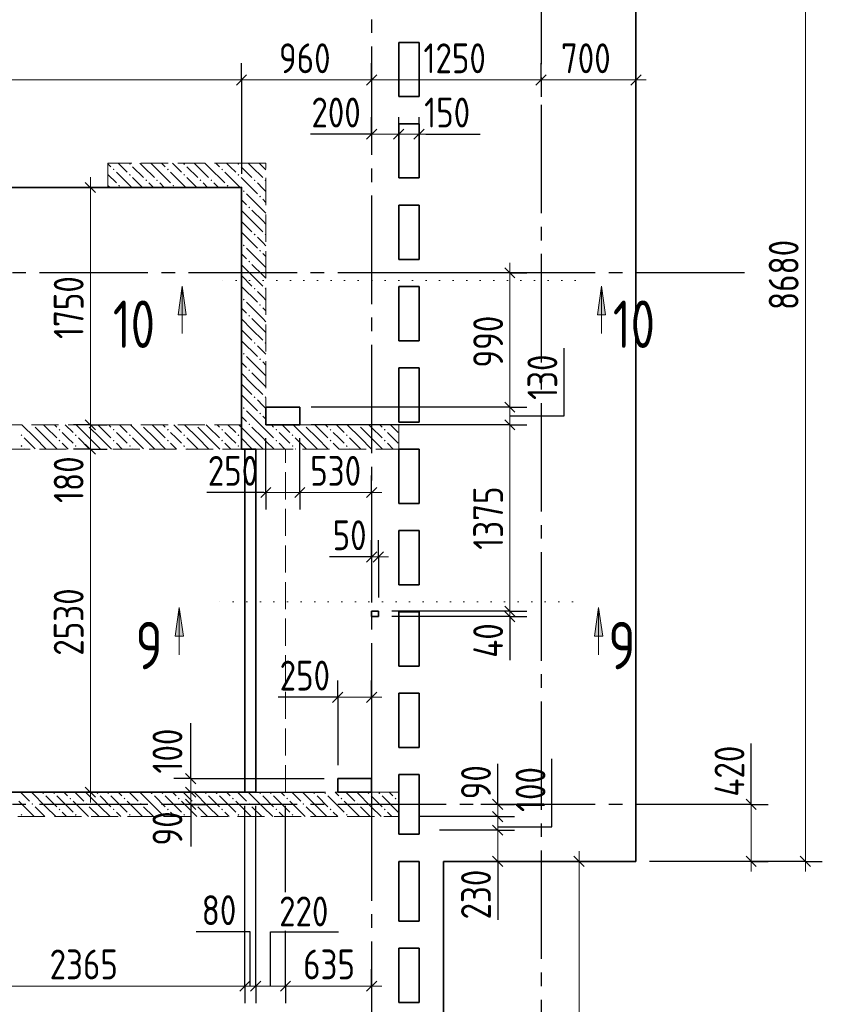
# Model space of a CAD drawing. Header units: millimetres. Extents: x 0 to 43617, y 0 to 59400.
# Tile 18 of 21: x 19228 to 25149, y 40856 to 48117. Entities that reach past the tile are written whole.
import ezdxf

# ---------------------------------------------------------------- set-up
doc = ezdxf.new("R2010")
doc.units = ezdxf.units.MM
for name, pattern in [('______2', [270, 200, -70]), ('______5', [1100, 800, -100, 100, -100]), ('______9', [100, 0, -100])]:
    doc.linetypes.add(name, pattern=pattern)
for name, color, linetype, lineweight in [('Standard', 7, 'Continuous', 25), ('ЖБ Балка Вышележаща', 7, 'Continuous', 25), ('Оси', 40, '______5', 18), ('Размерная выноска', 7, 'Continuous', 13), ('Сечения символ', 7, 'Continuous', 25)]:
    doc.layers.add(name, color=color, linetype=linetype, lineweight=lineweight)
for name, color, linetype, lineweight, true_color in [('ЖБ Балка Нижележащая', 7, '______2', 25, 0x8c8cff), ('ЖБ Перекрытие верхний уровень', 7, 'Continuous', 25, 0xe0e0ff), ('ЖБ Стена верхний уровень', 7, 'Continuous', 25, 0x006e00)]:
    doc.layers.add(name, color=color, linetype=linetype, lineweight=lineweight, true_color=true_color)
doc.styles.add('GOST 2.304-81', font='txt')
doc.styles.add('ISOCPEUR', font='txt')

msp = doc.modelspace()

# ---------------------------------------------------------------- hatches: boundary and pattern name
at = {"layer": 'ЖБ Стена верхний уровень', "linetype": 'Continuous', "lineweight": 18, "transparency": 33554687}
for points in [[(20034.5, 47053.1), (20040.9, 47059.6), (20047.4, 47053.1), (20040.9, 47046.6)], [(20434.5, 47053.1), (20440.9, 47059.6), (20447.4, 47053.1), (20440.9, 47046.6)], [(20834.5, 47053.1), (20840.9, 47059.6), (20847.4, 47053.1), (20840.9, 47046.6)], [(19914.5, 47013.1), (19921, 47019.6), (19927.4, 47013.1), (19921, 47006.6)], [(20314.5, 47013.1), (20321, 47019.6), (20327.4, 47013.1), (20321, 47006.6)], [(20714.5, 47013.1), (20721, 47019.6), (20727.4, 47013.1), (20721, 47006.6)], [(20034.5, 46973.1), (20040.9, 46979.6), (20047.4, 46973.1), (20040.9, 46966.6)], [(20154.4, 46933.1), (20160.9, 46939.6), (20167.4, 46933.1), (20160.9, 46926.6)], [(20234.5, 46933.1), (20240.9, 46939.6), (20247.4, 46933.1), (20240.9, 46926.6)], [(20434.5, 46973.1), (20440.9, 46979.6), (20447.4, 46973.1), (20440.9, 46966.6)], [(20554.4, 46933.1), (20560.9, 46939.6), (20567.4, 46933.1), (20560.9, 46926.6)], [(20634.5, 46933.1), (20640.9, 46939.6), (20647.4, 46933.1), (20640.9, 46926.6)], [(20834.5, 46973.1), (20840.9, 46979.6), (20847.4, 46973.1), (20840.9, 46966.6)], [(20954.4, 46933.1), (20960.9, 46939.6), (20967.4, 46933.1), (20960.9, 46926.6)], [(21034.5, 46933.1), (21040.9, 46939.6), (21044, 46936.6), (21044, 46929.7), (21040.9, 46926.6)], [(19954.4, 46893.1), (19960.9, 46899.6), (19967.4, 46893.1), (19960.9, 46886.6)], [(20354.4, 46893.1), (20360.9, 46899.6), (20367.4, 46893.1), (20360.9, 46886.6)], [(20754.4, 46893.1), (20760.9, 46899.6), (20767.4, 46893.1), (20760.9, 46886.6)], [(20874.5, 46853.1), (20881, 46859.6), (20887.5, 46853.1), (20881, 46846.6)], [(20994.5, 46813.1), (21001, 46819.6), (21007.5, 46813.1), (21001, 46806.6)], [(20914.5, 46733.1), (20921, 46739.6), (20927.4, 46733.1), (20921, 46726.6)], [(20954.4, 46533.1), (20960.9, 46539.6), (20967.4, 46533.1), (20960.9, 46526.6)], [(21034.5, 46533.1), (21040.9, 46539.6), (21044, 46536.6), (21044, 46529.7), (21040.9, 46526.6)], [(20874.5, 46453.1), (20881, 46459.6), (20887.5, 46453.1), (20881, 46446.6)], [(20994.5, 46413.1), (21001, 46419.6), (21007.5, 46413.1), (21001, 46406.6)], [(20914.5, 46333.1), (20921, 46339.6), (20927.4, 46333.1), (20921, 46326.6)], [(20954.4, 46133.1), (20960.9, 46139.6), (20967.4, 46133.1), (20960.9, 46126.6)], [(21034.5, 46133.1), (21040.9, 46139.6), (21044, 46136.6), (21044, 46129.7), (21040.9, 46126.6)], [(20874.5, 46053.1), (20881, 46059.6), (20887.5, 46053.1), (20881, 46046.6)], [(20994.5, 46013.1), (21001, 46019.6), (21007.5, 46013.1), (21001, 46006.6)], [(20914.5, 45933.1), (20921, 45939.6), (20927.4, 45933.1), (20921, 45926.6)], [(20954.4, 45733.1), (20960.9, 45739.6), (20967.4, 45733.1), (20960.9, 45726.6)], [(21034.5, 45733.1), (21040.9, 45739.6), (21044, 45736.6), (21044, 45729.7), (21040.9, 45726.6)], [(20874.5, 45653.1), (20881, 45659.6), (20887.5, 45653.1), (20881, 45646.6)], [(20994.5, 45613.1), (21001, 45619.6), (21007.5, 45613.1), (21001, 45606.6)], [(20914.5, 45533.1), (20921, 45539.6), (20927.4, 45533.1), (20921, 45526.6)], [(20954.4, 45333.1), (20960.9, 45339.6), (20967.4, 45333.1), (20960.9, 45326.6)], [(21034.5, 45333.1), (21040.9, 45339.6), (21044, 45336.6), (21044, 45329.7), (21040.9, 45326.6)], [(20874.5, 45253.1), (20881, 45259.6), (20887.5, 45253.1), (20881, 45246.6)], [(20994.5, 45213.1), (21001, 45219.6), (21007.5, 45213.1), (21001, 45206.6)], [(19324.3, 45130), (19321, 45126.6), (19317.6, 45130)], [(19514.5, 45093.1), (19521, 45099.6), (19527.4, 45093.1), (19521, 45086.6)], [(19724.3, 45130), (19721, 45126.6), (19717.6, 45130)], [(19914.5, 45093.1), (19921, 45099.6), (19927.4, 45093.1), (19921, 45086.6)], [(20124.3, 45130), (20121, 45126.6), (20117.6, 45130)], [(20314.5, 45093.1), (20321, 45099.6), (20327.4, 45093.1), (20321, 45086.6)], [(20524.3, 45130), (20521, 45126.6), (20517.6, 45130)], [(20714.5, 45093.1), (20721, 45099.6), (20727.4, 45093.1), (20721, 45086.6)], [(20914.5, 45133.1), (20921, 45139.6), (20927.4, 45133.1), (20921, 45126.6)], [(21114.5, 45093.1), (21121, 45099.6), (21127.4, 45093.1), (21121, 45086.6)], [(21324.3, 45130), (21321, 45126.6), (21317.6, 45130)], [(21514.5, 45093.1), (21521, 45099.6), (21527.4, 45093.1), (21521, 45086.6)], [(21724.3, 45130), (21721, 45126.6), (21717.6, 45130)], [(21914.5, 45093.1), (21921, 45099.6), (21927.4, 45093.1), (21921, 45086.6)], [(19234.5, 45053.1), (19240.9, 45059.6), (19247.4, 45053.1), (19240.9, 45046.6)], [(19634.5, 45053.1), (19640.9, 45059.6), (19647.4, 45053.1), (19640.9, 45046.6)], [(20034.5, 45053.1), (20040.9, 45059.6), (20047.4, 45053.1), (20040.9, 45046.6)], [(20434.5, 45053.1), (20440.9, 45059.6), (20447.4, 45053.1), (20440.9, 45046.6)], [(20834.5, 45053.1), (20840.9, 45059.6), (20847.4, 45053.1), (20840.9, 45046.6)], [(21234.5, 45053.1), (21240.9, 45059.6), (21247.4, 45053.1), (21240.9, 45046.6)], [(21634.5, 45053.1), (21640.9, 45059.6), (21647.4, 45053.1), (21640.9, 45046.6)], [(19234.5, 44973.1), (19240.9, 44979.6), (19247.4, 44973.1), (19240.9, 44966.6)], [(19514.5, 45013.1), (19521, 45019.6), (19527.4, 45013.1), (19521, 45006.6)], [(19634.5, 44973.1), (19640.9, 44979.6), (19647.4, 44973.1), (19640.9, 44966.6)], [(19914.5, 45013.1), (19921, 45019.6), (19927.4, 45013.1), (19921, 45006.6)], [(20034.5, 44973.1), (20040.9, 44979.6), (20047.4, 44973.1), (20040.9, 44966.6)], [(20314.5, 45013.1), (20321, 45019.6), (20327.4, 45013.1), (20321, 45006.6)], [(20434.5, 44973.1), (20440.9, 44979.6), (20447.4, 44973.1), (20440.9, 44966.6)], [(20714.5, 45013.1), (20721, 45019.6), (20727.4, 45013.1), (20721, 45006.6)], [(20834.5, 44973.1), (20840.9, 44979.6), (20847.4, 44973.1), (20840.9, 44966.6)], [(21114.5, 45013.1), (21121, 45019.6), (21127.4, 45013.1), (21121, 45006.6)], [(21234.5, 44973.1), (21240.9, 44979.6), (21247.4, 44973.1), (21240.9, 44966.6)], [(21514.5, 45013.1), (21521, 45019.6), (21527.4, 45013.1), (21521, 45006.6)], [(21634.5, 44973.1), (21640.9, 44979.6), (21647.4, 44973.1), (21640.9, 44966.6)], [(21914.5, 45013.1), (21921, 45019.6), (21927.4, 45013.1), (21921, 45006.6)], [(19394.5, 42413.1), (19401, 42419.6), (19407.5, 42413.1), (19401, 42406.6)], [(19474.5, 42413.1), (19481, 42419.6), (19487.5, 42413.1), (19481, 42406.6)], [(19794.5, 42413.1), (19801, 42419.6), (19807.5, 42413.1), (19801, 42406.6)], [(19874.5, 42413.1), (19881, 42419.6), (19887.5, 42413.1), (19881, 42406.6)], [(20194.5, 42413.1), (20201, 42419.6), (20207.5, 42413.1), (20201, 42406.6)], [(20274.5, 42413.1), (20281, 42419.6), (20287.5, 42413.1), (20281, 42406.6)], [(20594.5, 42413.1), (20601, 42419.6), (20607.5, 42413.1), (20601, 42406.6)], [(20674.5, 42413.1), (20681, 42419.6), (20687.5, 42413.1), (20681, 42406.6)], [(20994.5, 42413.1), (21001, 42419.6), (21007.5, 42413.1), (21001, 42406.6)], [(21074.5, 42413.1), (21081, 42419.6), (21087.5, 42413.1), (21081, 42406.6)], [(21394.5, 42413.1), (21401, 42419.6), (21407.5, 42413.1), (21401, 42406.6)], [(21474.5, 42413.1), (21481, 42419.6), (21487.5, 42413.1), (21481, 42406.6)], [(21794.5, 42413.1), (21801, 42419.6), (21807.5, 42413.1), (21801, 42406.6)], [(21874.5, 42413.1), (21881, 42419.6), (21887.5, 42413.1), (21881, 42406.6)], [(19314.5, 42333.1), (19321, 42339.6), (19327.4, 42333.1), (19321, 42326.6)], [(19594.5, 42373.1), (19601, 42379.6), (19607.5, 42373.1), (19601, 42366.6)], [(19714.5, 42333.1), (19721, 42339.6), (19727.4, 42333.1), (19721, 42326.6)], [(19994.5, 42373.1), (20001, 42379.6), (20007.5, 42373.1), (20001, 42366.6)], [(20114.5, 42333.1), (20121, 42339.6), (20127.4, 42333.1), (20121, 42326.6)], [(20394.5, 42373.1), (20401, 42379.6), (20407.5, 42373.1), (20401, 42366.6)], [(20514.5, 42333.1), (20521, 42339.6), (20527.4, 42333.1), (20521, 42326.6)], [(20794.5, 42373.1), (20801, 42379.6), (20807.5, 42373.1), (20801, 42366.6)], [(20914.5, 42333.1), (20921, 42339.6), (20927.4, 42333.1), (20921, 42326.6)], [(21194.5, 42373.1), (21201, 42379.6), (21207.5, 42373.1), (21201, 42366.6)], [(21314.5, 42333.1), (21321, 42339.6), (21327.4, 42333.1), (21321, 42326.6)], [(21594.5, 42373.1), (21601, 42379.6), (21607.5, 42373.1), (21601, 42366.6)], [(21714.5, 42333.1), (21721, 42339.6), (21727.4, 42333.1), (21721, 42326.6)], [(21994.5, 42373.1), (22001, 42379.6), (22007.5, 42373.1), (22001, 42366.6)], [(19514.5, 42293.1), (19521, 42299.6), (19527.4, 42293.1), (19521, 42286.6)], [(19914.5, 42293.1), (19921, 42299.6), (19927.4, 42293.1), (19921, 42286.6)], [(20314.5, 42293.1), (20321, 42299.6), (20327.4, 42293.1), (20321, 42286.6)], [(20714.5, 42293.1), (20721, 42299.6), (20727.4, 42293.1), (20721, 42286.6)], [(21114.5, 42293.1), (21121, 42299.6), (21127.4, 42293.1), (21121, 42286.6)], [(21514.5, 42293.1), (21521, 42299.6), (21527.4, 42293.1), (21521, 42286.6)], [(21914.5, 42293.1), (21921, 42299.6), (21927.4, 42293.1), (21921, 42286.6)], [(19234.5, 42253.1), (19240.9, 42259.6), (19247.4, 42253.1), (19240.9, 42246.6)], [(19634.5, 42253.1), (19640.9, 42259.6), (19647.4, 42253.1), (19640.9, 42246.6)], [(20034.5, 42253.1), (20040.9, 42259.6), (20047.4, 42253.1), (20040.9, 42246.6)], [(20434.5, 42253.1), (20440.9, 42259.6), (20447.4, 42253.1), (20440.9, 42246.6)], [(20834.5, 42253.1), (20840.9, 42259.6), (20847.4, 42253.1), (20840.9, 42246.6)], [(21234.5, 42253.1), (21240.9, 42259.6), (21247.4, 42253.1), (21240.9, 42246.6)], [(21634.5, 42253.1), (21640.9, 42259.6), (21647.4, 42253.1), (21640.9, 42246.6)]]:
    msp.add_hatch(color=7, dxfattribs=at).paths.add_polyline_path(points, flags=16)
at = {"layer": 'Сечения символ', "linetype": 'Continuous', "lineweight": 13, "transparency": 33554687}
for points in [[(20396.1, 45941.6), (20426.1, 46151.6), (20456.1, 45941.6)], [(23489.7, 45941.6), (23519.7, 46151.6), (23549.7, 45941.6)], [(20375.3, 43571.6), (20405.3, 43781.6), (20435.3, 43571.6)], [(23469, 43571.6), (23499, 43781.6), (23529, 43571.6)]]:
    msp.add_hatch(color=7, dxfattribs=at).paths.add_polyline_path(points, flags=16)

# ---------------------------------------------------------------- linework, layer by layer
at = {"layer": 'Standard', "color": 7, "linetype": 'Continuous', "lineweight": 13, "transparency": 33554687}
for p, q in [((25024, 50590), (25024, 41910)), ((20864, 47672.8), (16924, 47672.8)), ((21824, 47672.8), (20864, 47672.8)), ((23774, 47672.8), (23074, 47672.8)), ((23774, 47672.8), (23849, 47672.8)), ((21824, 47272.8), (21749, 47272.8)), ((21824, 47272.8), (22024, 47272.8)), ((22024, 47272.8), (22174, 47272.8)), ((22174, 47272.8), (22249, 47272.8)), ((19749, 46880), (19749, 46955)), ((22843.7, 46250), (22843.7, 46325)), ((22843.7, 45260), (22843.7, 45130)), ((19749, 45130), (19749, 44950)), ((22843.7, 45130), (22843.7, 43755)), ((19749, 44950), (19749, 42420)), ((21044, 44630), (20969, 44630)), ((21294, 44630), (21044, 44630)), ((21824, 44630), (21294, 44630)), ((21824, 44630), (21899, 44630)), ((21824, 44155), (21749, 44155)), ((21874, 44155), (21824, 44155)), ((21874, 44155), (21949, 44155)), ((22843.7, 43755), (22843.7, 43715)), ((22843.7, 43715), (22843.7, 43640)), ((21574, 43120), (21499, 43120)), ((21824, 43120), (21574, 43120)), ((21824, 43120), (21899, 43120)), ((20489, 42520), (20489, 42595)), ((19749, 42420), (19749, 42345)), ((20489, 42420), (20489, 42330)), ((22754, 42330), (22754, 42405)), ((24624, 42330), (24624, 42405)), ((20489, 42330), (20489, 42255)), ((22754, 42240), (22754, 42330)), ((22754, 42140), (22754, 42240)), ((22754, 41910), (22754, 42140)), ((23354, 41910), (23354, 41985)), ((22754, 41910), (22754, 41835)), ((24624, 41910), (24624, 41835)), ((25024, 41910), (25024, 41835)), ((20969, 40990), (20889, 40990)), ((21189, 40990), (20969, 40990)), ((21824, 40990), (21189, 40990)), ((21824, 40990), (21899, 40990))]:
    msp.add_line(p, q, dxfattribs=at)
at = {"layer": 'Standard', "color": 251, "linetype": 'Continuous', "lineweight": -3, "true_color": 0x656565, "transparency": 33554687}
for p, q in [((20864, 47672.8), (20864, 47797.8)), ((21824, 47672.8), (21824, 47797.8)), ((23074, 47672.8), (23074, 47797.8)), ((23774, 47672.8), (23774, 47797.8)), ((20864, 47672.8), (20864, 47547.8)), ((21824, 47672.8), (21824, 47547.8)), ((21824, 47672.8), (21824, 47672.8)), ((23074, 47672.8), (23074, 47547.8)), ((23074, 47672.8), (23074, 47672.8)), ((23774, 47672.8), (23774, 47547.8)), ((23774, 47672.8), (23774, 47672.8)), ((21824, 47272.8), (21824, 47397.8)), ((22024, 47272.8), (22024, 47397.8)), ((22174, 47272.8), (22174, 47397.8)), ((21824, 47272.8), (21824, 47147.8)), ((22024, 47272.8), (22024, 47147.8)), ((22174, 47272.8), (22174, 47147.8)), ((19749, 46880), (19624, 46880)), ((19749, 46880), (19874, 46880)), ((22843.7, 46250), (22129.6, 46250)), ((22843.7, 46250), (22718.7, 46250)), ((22843.7, 46250), (22968.7, 46250)), ((22843.7, 45260), (22718.7, 45260)), ((22843.7, 45260), (22968.7, 45260)), ((19749, 45130), (19624, 45130)), ((19749, 45130), (19874, 45130)), ((22843.7, 45130), (22718.7, 45130)), ((22843.7, 45130), (22968.7, 45130)), ((19749, 44950), (19624, 44950)), ((19749, 44950), (19874, 44950)), ((21044, 44630), (21044, 44755)), ((21294, 44630), (21294, 44755)), ((21824, 44630), (21824, 44755)), ((21044, 44630), (21044, 44505)), ((21294, 44630), (21294, 44505)), ((21824, 44630), (21824, 44505)), ((21824, 44630), (21824, 44630)), ((21824, 44155), (21824, 44280)), ((21874, 44155), (21874, 44280)), ((21824, 44155), (21824, 44030)), ((21824, 44155), (21824, 43855)), ((21874, 44155), (21874, 44030)), ((21874, 44155), (21874, 43855)), ((22843.7, 43755), (22718.7, 43755)), ((22843.7, 43755), (22968.7, 43755)), ((22843.7, 43715), (22718.7, 43715)), ((22843.7, 43715), (22968.7, 43715)), ((21574, 43120), (21574, 43245)), ((21824, 43120), (21824, 43245)), ((21574, 43120), (21574, 42995)), ((21574, 43120), (21574, 42620)), ((21824, 43120), (21824, 42995)), ((21824, 43120), (21824, 42620)), ((20489, 42520), (20364, 42520)), ((20489, 42520), (20614, 42520)), ((20489, 42520), (21474, 42520)), ((19749, 42420), (19624, 42420)), ((19749, 42420), (19874, 42420)), ((20489, 42420), (20364, 42420)), ((20489, 42420), (20614, 42420)), ((20489, 42420), (21474, 42420)), ((20489, 42330), (20364, 42330)), ((20489, 42330), (20614, 42330)), ((20489, 42330), (20489, 42330)), ((21189, 41682.7), (21189, 42320)), ((22754, 42330), (22629, 42330)), ((22754, 42330), (22879, 42330)), ((22754, 42330), (22754, 42330)), ((24624, 42330), (24499, 42330)), ((24624, 42330), (24749, 42330)), ((24624, 42330), (24624, 42330)), ((22754, 42240), (22629, 42240)), ((22754, 42240), (22879, 42240)), ((22754, 42140), (22629, 42140)), ((22754, 42140), (22879, 42140)), ((22754, 41910), (22629, 41910)), ((22754, 41910), (22879, 41910)), ((22754, 41910), (22754, 41910)), ((23354, 41910), (23229, 41910)), ((23354, 41910), (23479, 41910)), ((23354, 41910), (23354, 41910)), ((24624, 41910), (23874, 41910)), ((25024, 41910), (23874, 41910)), ((24624, 41910), (24499, 41910)), ((24624, 41910), (24749, 41910)), ((25024, 41910), (24899, 41910)), ((25024, 41910), (25149, 41910)), ((20889, 40990), (20889, 41115)), ((20969, 40990), (20969, 41115)), ((21189, 40990), (21189, 41115)), ((21824, 40990), (21824, 41115)), ((20889, 40990), (20889, 40865)), ((20969, 40990), (20969, 40865)), ((21189, 40990), (21189, 40865)), ((21824, 40990), (21824, 40865)), ((21824, 40990), (21824, 40990))]:
    msp.add_line(p, q, dxfattribs=at)
at = {"layer": 'Standard', "color": 7, "linetype": 'Continuous', "lineweight": 25, "transparency": 33554687}
for p, q in [((20901.5, 47710.3), (20826.5, 47635.3)), ((21861.5, 47710.3), (21786.5, 47635.3)), ((23111.5, 47710.3), (23036.5, 47635.3)), ((23811.5, 47710.3), (23736.5, 47635.3)), ((21786.5, 47235.3), (21861.5, 47310.3)), ((21986.5, 47235.3), (22061.5, 47310.3)), ((22136.5, 47235.3), (22211.5, 47310.3)), ((19711.5, 46917.5), (19786.5, 46842.5)), ((22806.2, 46287.5), (22881.2, 46212.5)), ((22806.2, 45297.5), (22881.2, 45222.5)), ((19711.5, 45167.5), (19786.5, 45092.5)), ((22806.2, 45167.5), (22881.2, 45092.5)), ((19711.5, 44987.5), (19786.5, 44912.5)), ((21081.5, 44667.5), (21006.5, 44592.5)), ((21331.5, 44667.5), (21256.5, 44592.5)), ((21861.5, 44667.5), (21786.5, 44592.5)), ((21861.5, 44192.5), (21786.5, 44117.5)), ((21911.5, 44192.5), (21836.5, 44117.5)), ((22806.2, 43792.5), (22881.2, 43717.5)), ((22806.2, 43752.5), (22881.2, 43677.5)), ((21611.5, 43157.5), (21536.5, 43082.5)), ((21861.5, 43157.5), (21786.5, 43082.5)), ((20451.5, 42557.5), (20526.5, 42482.5)), ((19711.5, 42457.5), (19786.5, 42382.5)), ((20451.5, 42457.5), (20526.5, 42382.5)), ((20451.5, 42367.5), (20526.5, 42292.5)), ((22791.5, 42292.5), (22716.5, 42367.5)), ((24661.5, 42292.5), (24586.5, 42367.5)), ((22791.5, 42202.5), (22716.5, 42277.5)), ((22791.5, 42102.5), (22716.5, 42177.5)), ((22791.5, 41872.5), (22716.5, 41947.5)), ((23316.5, 41947.5), (23391.5, 41872.5)), ((24661.5, 41872.5), (24586.5, 41947.5)), ((24986.5, 41947.5), (25061.5, 41872.5)), ((20926.5, 41027.5), (20851.5, 40952.5)), ((21006.5, 41027.5), (20931.5, 40952.5)), ((21226.5, 41027.5), (21151.5, 40952.5)), ((21861.5, 41027.5), (21786.5, 40952.5))]:
    msp.add_line(p, q, dxfattribs=at)
at = {"layer": 'Standard', "color": 251, "linetype": 'Continuous', "lineweight": -3, "true_color": 0x656565, "transparency": 33554687}
for points in [[(20864, 47672.8), (20864, 47611.2), (20864, 47611.2), (20864, 47605.8), (20864, 47605.8), (20864, 47551.9), (20864, 47551.9), (20864, 46980)], [(22843.7, 45260), (22826.7, 45260), (22826.7, 45260), (22826.7, 45260), (22826.7, 45260), (21379, 45260)], [(22843.7, 45130), (22826.7, 45130), (22826.7, 45130), (22826.7, 45130), (22826.7, 45130), (21379, 45130)], [(21044, 44630), (21044, 44647), (21044, 44647), (21044, 45030)], [(21294, 44630), (21294, 44647), (21294, 44647), (21294, 45030)], [(22843.7, 43755), (22826.7, 43755), (22826.7, 43755), (21974, 43755)], [(22843.7, 43715), (22826.7, 43715), (22826.7, 43715), (21974, 43715)], [(20889, 40990), (20889, 41007), (20889, 41007), (20889, 41007), (20889, 41007), (20889, 41007), (20889, 41007), (20889, 41040.8), (20889, 41040.8), (20889, 41051), (20889, 41051), (20889, 41064.6), (20889, 41064.6), (20889, 41219.2), (20889, 41219.2), (20889, 42320)], [(20969, 40990), (20969, 41007), (20969, 41007), (20969, 41007), (20969, 41007), (20969, 41007), (20969, 41007), (20969, 41034), (20969, 41034), (20969, 41042.1), (20969, 41042.1), (20969, 41053), (20969, 41053), (20969, 41176.4), (20969, 41176.4), (20969, 42320)], [(22754, 42240), (22737, 42240), (22737, 42240), (22174, 42240)], [(22754, 42140), (22737, 42140), (22737, 42140), (22324, 42140)], [(21189, 40990), (21189, 40998.2), (21189, 40998.2), (21189, 41007), (21189, 41007), (21189, 41007), (21189, 41007), (21189, 41007), (21189, 41007), (21189, 41015.2), (21189, 41015.2), (21189, 41017.7), (21189, 41017.7), (21189, 41021.1), (21189, 41021.1), (21189, 41058.8), (21189, 41058.8), (21189, 41220.6), (21189, 41220.6), (21189, 41397.9)]]:
    msp.add_lwpolyline(points, dxfattribs=at)
at = {"layer": 'Standard', "color": 7, "linetype": 'Continuous', "lineweight": 13, "transparency": 33554687}
for points in [[(23074, 47672.8), (22453.2, 47672.8), (22453.2, 47672.8), (22032, 47672.8), (22032, 47672.8), (21956.9, 47672.8), (21956.9, 47672.8), (21824, 47672.8)], [(19749, 46880), (19749, 45676.7), (19749, 45676.7), (19749, 45130)], [(22843.7, 46250), (22843.7, 45470), (22843.7, 45470), (22843.7, 45418.5), (22843.7, 45418.5), (22843.7, 45260)], [(20489, 42520), (20489, 42486.8), (20489, 42486.8), (20489, 42420)], [(24624, 41910), (24624, 42315.8), (24624, 42315.8), (24624, 42330)], [(23354, 41910), (23354, 36960.5), (23354, 36960.5), (23354, 32653)], [(20889, 40990), (20778.9, 40990), (20778.9, 40990), (18524, 40990)]]:
    msp.add_lwpolyline(points, dxfattribs=at)
at = {"layer": 'ЖБ Балка Вышележаща', "color": 7, "linetype": 'Continuous', "lineweight": 35, "transparency": 33554687}
for p, q in [((20969, 44950), (20889, 44950)), ((20889, 44950), (20889, 42420)), ((20889, 42420), (20969, 42420))]:
    msp.add_line(p, q, dxfattribs=at)
at = {"layer": 'ЖБ Балка Нижележащая', "color": 251, "linetype": '______2', "lineweight": 18, "true_color": 0x656565, "transparency": 33554687}
for p, q in [((21189, 44950), (20969, 44950)), ((21189, 42420), (21189, 44950)), ((20969, 42420), (21189, 42420))]:
    msp.add_line(p, q, dxfattribs=at)
at = {"layer": 'ЖБ Перекрытие верхний уровень', "color": 7, "linetype": 'Continuous', "lineweight": 35, "transparency": 33554687}
for p, q in [((23774, 41910), (23774, 50590)), ((22024, 47550), (22024, 47950)), ((22024, 47950), (22174, 47950)), ((22174, 47950), (22174, 47550)), ((22174, 47550), (22024, 47550)), ((22024, 46950), (22024, 47350)), ((22024, 47350), (22174, 47350)), ((22174, 47350), (22174, 46950)), ((22174, 46950), (22024, 46950)), ((20864, 46880), (16424, 46880)), ((20864, 45130), (20864, 46880)), ((22024, 46350), (22024, 46750)), ((22024, 46750), (22174, 46750)), ((22174, 46750), (22174, 46350)), ((22174, 46350), (22024, 46350)), ((22024, 45750), (22024, 46150)), ((22024, 46150), (22174, 46150)), ((22174, 46150), (22174, 45750)), ((22174, 45750), (22024, 45750)), ((22024, 45150), (22024, 45550)), ((22024, 45550), (22174, 45550)), ((22174, 45550), (22174, 45150)), ((21294, 45260), (21044, 45260)), ((21044, 45260), (21044, 45130)), ((21294, 45130), (21294, 45260)), ((20864, 44950), (20864, 45130)), ((21044, 45130), (21294, 45130)), ((22174, 45150), (22024, 45150)), ((20969, 44950), (20864, 44950)), ((20969, 42420), (20969, 44950)), ((22024, 44550), (22024, 44950)), ((22024, 44950), (22174, 44950)), ((22174, 44950), (22174, 44550)), ((22174, 44550), (22024, 44550)), ((22024, 43950), (22024, 44350)), ((22024, 44350), (22174, 44350)), ((22174, 44350), (22174, 43950)), ((22174, 43950), (22024, 43950)), ((21874, 43755), (21824, 43755)), ((21824, 43755), (21824, 43715)), ((21874, 43715), (21874, 43755)), ((22024, 43350), (22024, 43750)), ((22024, 43750), (22174, 43750)), ((22174, 43750), (22174, 43350)), ((21824, 43715), (21874, 43715)), ((22174, 43350), (22024, 43350)), ((22024, 42750), (22024, 43150)), ((22024, 43150), (22174, 43150)), ((22174, 43150), (22174, 42750)), ((22174, 42750), (22024, 42750)), ((21824, 42520), (21574, 42520)), ((21574, 42520), (21574, 42420)), ((21824, 42420), (21824, 42520)), ((22024, 42210), (22024, 42550)), ((22024, 42550), (22174, 42550)), ((22174, 42550), (22174, 42110)), ((16924, 42420), (20969, 42420)), ((21574, 42420), (21824, 42420)), ((22024, 42110), (22024, 42210)), ((22174, 42110), (22024, 42110)), ((22024, 41910), (22174, 41910)), ((22024, 41470), (22024, 41910)), ((22174, 41910), (22174, 41470)), ((22354, 32653), (22354, 41910)), ((22354, 41910), (23774, 41910)), ((22174, 41470), (22024, 41470)), ((22024, 40870), (22024, 41270)), ((22024, 41270), (22174, 41270)), ((22174, 41270), (22174, 40870)), ((22174, 40870), (22024, 40870))]:
    msp.add_line(p, q, dxfattribs=at)
at = {"layer": 'ЖБ Стена верхний уровень', "color": 251, "linetype": '______2', "lineweight": 13, "true_color": 0x656565, "transparency": 33554687}
for p, q in [((19879, 46880), (19879, 47060)), ((20864, 47060), (19879, 47060)), ((21044, 47060), (20864, 47060)), ((21044, 45130), (21044, 47060)), ((19879, 46880), (20864, 46880)), ((20864, 46880), (20864, 45130)), ((20864, 45130), (18204, 45130)), ((22024, 45130), (21044, 45130)), ((22024, 44950), (22024, 45130)), ((18024, 44950), (20864, 44950)), ((20864, 44950), (21044, 44950)), ((21044, 44950), (22024, 44950)), ((22024, 42420), (16924, 42420)), ((22024, 42240), (22024, 42420)), ((16244, 42240), (22024, 42240))]:
    msp.add_line(p, q, dxfattribs=at)
at = {"layer": 'ЖБ Стена верхний уровень', "color": 9, "linetype": 'Continuous', "lineweight": 18, "true_color": 0xc7c7c7, "transparency": 33554687}
for p, q in [((19981, 47033.1), (19954.1, 47060)), ((20140.9, 47033.1), (20114.1, 47060)), ((20194.1, 47060), (20221, 47033.1)), ((20274.1, 47060), (20301, 47033.1)), ((20381, 47033.1), (20354.1, 47060)), ((20540.9, 47033.1), (20514.1, 47060)), ((20594.1, 47060), (20621, 47033.1)), ((20674.1, 47060), (20701, 47033.1)), ((20781, 47033.1), (20754.1, 47060)), ((20940.9, 47033.1), (20914.1, 47060)), ((20994.1, 47060), (21021, 47033.1)), ((19879, 47055.1), (19901, 47033.1)), ((19940.9, 46993.1), (20054.1, 46880)), ((20021, 46993.1), (19981, 47033.1)), ((20060.9, 47033.1), (20140.9, 46953.1)), ((20140.9, 47033.1), (20221, 46953.1)), ((20221, 47033.1), (20340.9, 46913.1)), ((20340.9, 46993.1), (20454.1, 46880)), ((20421, 46993.1), (20381, 47033.1)), ((20460.9, 47033.1), (20540.9, 46953.1)), ((20540.9, 47033.1), (20621, 46953.1)), ((20621, 47033.1), (20740.9, 46913.1)), ((20740.9, 46993.1), (20854.1, 46880)), ((20821, 46993.1), (20781, 47033.1)), ((20860.9, 47033.1), (20864, 47030.1)), ((20864, 47030.1), (20940.9, 46953.1)), ((20940.9, 47033.1), (21021, 46953.1)), ((21021, 47033.1), (21044, 47010.1)), ((19879, 46975.1), (19940.9, 46913.1)), ((20060.9, 46953.1), (20134.1, 46880)), ((20214.1, 46880), (20181, 46913.1)), ((20260.9, 46913.1), (20294.1, 46880)), ((20460.9, 46953.1), (20534.1, 46880)), ((20614.1, 46880), (20581, 46913.1)), ((20660.9, 46913.1), (20694.1, 46880)), ((20860.9, 46953.1), (20864, 46950.1)), ((20864, 46950.1), (20981, 46833.1)), ((21021, 46873.1), (20981, 46913.1)), ((19879, 46895.1), (19894.1, 46880)), ((21044, 46850.1), (21021, 46873.1)), ((20864, 46790.1), (20901, 46753.1)), ((21021, 46713.1), (20901, 46833.1)), ((21021, 46793.1), (21044, 46770.1)), ((20940.9, 46633.1), (20864, 46710.1)), ((20940.9, 46713.1), (21021, 46633.1)), ((21021, 46713.1), (21044, 46690.1)), ((20864, 46630.1), (20940.9, 46553.1)), ((20940.9, 46633.1), (21021, 46553.1)), ((21021, 46633.1), (21044, 46610.1)), ((20864, 46550.1), (20981, 46433.1)), ((21021, 46473.1), (20981, 46513.1)), ((21021, 46313.1), (20901, 46433.1)), ((21044, 46450.1), (21021, 46473.1)), ((20864, 46390.1), (20901, 46353.1)), ((21021, 46393.1), (21044, 46370.1)), ((20940.9, 46233.1), (20864, 46310.1)), ((20940.9, 46313.1), (21021, 46233.1)), ((21021, 46313.1), (21044, 46290.1)), ((20864, 46230.1), (20940.9, 46153.1)), ((20940.9, 46233.1), (21021, 46153.1)), ((21021, 46233.1), (21044, 46210.1)), ((20864, 46150.1), (20981, 46033.1)), ((21021, 46073.1), (20981, 46113.1)), ((21044, 46050.1), (21021, 46073.1)), ((20864, 45990.1), (20901, 45953.1)), ((21021, 45913.1), (20901, 46033.1)), ((21021, 45993.1), (21044, 45970.1)), ((20940.9, 45833.1), (20864, 45910.1)), ((20940.9, 45913.1), (21021, 45833.1)), ((21021, 45913.1), (21044, 45890.1)), ((20864, 45830.1), (20940.9, 45753.1)), ((20940.9, 45833.1), (21021, 45753.1)), ((21021, 45833.1), (21044, 45810.1)), ((20864, 45750.1), (20981, 45633.1)), ((21021, 45673.1), (20981, 45713.1)), ((21021, 45513.1), (20901, 45633.1)), ((21044, 45650.1), (21021, 45673.1)), ((20864, 45590.1), (20901, 45553.1)), ((21021, 45593.1), (21044, 45570.1)), ((20940.9, 45433.1), (20864, 45510.1)), ((20940.9, 45513.1), (21021, 45433.1)), ((21021, 45513.1), (21044, 45490.1)), ((20864, 45430.1), (20940.9, 45353.1)), ((20940.9, 45433.1), (21021, 45353.1)), ((21021, 45433.1), (21044, 45410.1)), ((20864, 45350.1), (20981, 45233.1)), ((21021, 45273.1), (20981, 45313.1)), ((21044, 45250.1), (21021, 45273.1)), ((20864, 45190.1), (20901, 45153.1)), ((21021, 45113.1), (20901, 45233.1)), ((21021, 45193.1), (21044, 45170.1)), ((19340.9, 45033.1), (19244.1, 45130)), ((19340.9, 45113.1), (19421, 45033.1)), ((19421, 45113.1), (19404.1, 45130)), ((19421, 45113.1), (19501, 45033.1)), ((19484.1, 45130), (19501, 45113.1)), ((19564.1, 45130), (19621, 45073.1)), ((19740.9, 45033.1), (19644.1, 45130)), ((19740.9, 45113.1), (19821, 45033.1)), ((19821, 45113.1), (19804.1, 45130)), ((19821, 45113.1), (19901, 45033.1)), ((19884.1, 45130), (19901, 45113.1)), ((19964.1, 45130), (20021, 45073.1)), ((20140.9, 45033.1), (20044.1, 45130)), ((20140.9, 45113.1), (20221, 45033.1)), ((20221, 45113.1), (20204.1, 45130)), ((20221, 45113.1), (20301, 45033.1)), ((20284.1, 45130), (20301, 45113.1)), ((20364.1, 45130), (20421, 45073.1)), ((20540.9, 45033.1), (20444.1, 45130)), ((20540.9, 45113.1), (20621, 45033.1)), ((20621, 45113.1), (20604.1, 45130)), ((20621, 45113.1), (20701, 45033.1)), ((20684.1, 45130), (20701, 45113.1)), ((20764.1, 45130), (20821, 45073.1)), ((20864, 45110.1), (20844.1, 45130)), ((20940.9, 45033.1), (20864, 45110.1)), ((20940.9, 45113.1), (21021, 45033.1)), ((21021, 45113.1), (21044, 45090.1)), ((21084.1, 45130), (21101, 45113.1)), ((21164.1, 45130), (21221, 45073.1)), ((21340.9, 45033.1), (21244.1, 45130)), ((21340.9, 45113.1), (21421, 45033.1)), ((21421, 45113.1), (21404.1, 45130)), ((21421, 45113.1), (21501, 45033.1)), ((21484.1, 45130), (21501, 45113.1)), ((21564.1, 45130), (21621, 45073.1)), ((21740.9, 45033.1), (21644.1, 45130)), ((21740.9, 45113.1), (21821, 45033.1)), ((21821, 45113.1), (21804.1, 45130)), ((21821, 45113.1), (21901, 45033.1)), ((21884.1, 45130), (21901, 45113.1)), ((21964.1, 45130), (22021, 45073.1)), ((19260.9, 45033.1), (19340.9, 44953.1)), ((19340.9, 45033.1), (19421, 44953.1)), ((19421, 45033.1), (19504.1, 44950)), ((19581, 45033.1), (19540.9, 45073.1)), ((19621, 44993.1), (19581, 45033.1)), ((19660.9, 45033.1), (19740.9, 44953.1)), ((19740.9, 45033.1), (19821, 44953.1)), ((19821, 45033.1), (19904.1, 44950)), ((19981, 45033.1), (19940.9, 45073.1)), ((20021, 44993.1), (19981, 45033.1)), ((20060.9, 45033.1), (20140.9, 44953.1)), ((20140.9, 45033.1), (20221, 44953.1)), ((20221, 45033.1), (20304.1, 44950)), ((20381, 45033.1), (20340.9, 45073.1)), ((20421, 44993.1), (20381, 45033.1)), ((20460.9, 45033.1), (20540.9, 44953.1)), ((20540.9, 45033.1), (20621, 44953.1)), ((20621, 45033.1), (20704.1, 44950)), ((20781, 45033.1), (20740.9, 45073.1)), ((20821, 44993.1), (20781, 45033.1)), ((20860.9, 45033.1), (20864, 45030.1)), ((20864, 45030.1), (20940.9, 44953.1)), ((20940.9, 45033.1), (21021, 44953.1)), ((21021, 45033.1), (21044, 45010.1)), ((21044, 45090.1), (21101, 45033.1)), ((21181, 45033.1), (21140.9, 45073.1)), ((21221, 44993.1), (21181, 45033.1)), ((21260.9, 45033.1), (21340.9, 44953.1)), ((21340.9, 45033.1), (21421, 44953.1)), ((21421, 45033.1), (21504.1, 44950)), ((21581, 45033.1), (21540.9, 45073.1)), ((21621, 44993.1), (21581, 45033.1)), ((21660.9, 45033.1), (21740.9, 44953.1)), ((21740.9, 45033.1), (21821, 44953.1)), ((21821, 45033.1), (21904.1, 44950)), ((21981, 45033.1), (21940.9, 45073.1)), ((22021, 44993.1), (21981, 45033.1)), ((19260.9, 44953.1), (19264.1, 44950)), ((19540.9, 44993.1), (19584.1, 44950)), ((19660.9, 44953.1), (19664.1, 44950)), ((19940.9, 44993.1), (19984.1, 44950)), ((20060.9, 44953.1), (20064.1, 44950)), ((20340.9, 44993.1), (20384.1, 44950)), ((20460.9, 44953.1), (20464.1, 44950)), ((20740.9, 44993.1), (20784.1, 44950)), ((20860.9, 44953.1), (20864, 44950.1)), ((20864, 44950.1), (20864.1, 44950)), ((21044, 45010.1), (21104.1, 44950)), ((21140.9, 44993.1), (21184.1, 44950)), ((21260.9, 44953.1), (21264.1, 44950)), ((21540.9, 44993.1), (21584.1, 44950)), ((21660.9, 44953.1), (21664.1, 44950)), ((21940.9, 44993.1), (21984.1, 44950)), ((19234.1, 42420), (19301, 42353.1)), ((19421, 42313.1), (19314.1, 42420)), ((19554.1, 42420), (19581, 42393.1)), ((19634.1, 42420), (19701, 42353.1)), ((19821, 42313.1), (19714.1, 42420)), ((19954.1, 42420), (19981, 42393.1)), ((20034.1, 42420), (20101, 42353.1)), ((20221, 42313.1), (20114.1, 42420)), ((20354.1, 42420), (20381, 42393.1)), ((20434.1, 42420), (20501, 42353.1)), ((20621, 42313.1), (20514.1, 42420)), ((20754.1, 42420), (20781, 42393.1)), ((20834.1, 42420), (20901, 42353.1)), ((21021, 42313.1), (20914.1, 42420)), ((21154.1, 42420), (21181, 42393.1)), ((21234.1, 42420), (21301, 42353.1)), ((21421, 42313.1), (21314.1, 42420)), ((21554.1, 42420), (21581, 42393.1)), ((21634.1, 42420), (21701, 42353.1)), ((21821, 42313.1), (21714.1, 42420)), ((21954.1, 42420), (21981, 42393.1)), ((19334.1, 42240), (19221, 42353.1)), ((19421, 42393.1), (19501, 42313.1)), ((19501, 42393.1), (19621, 42273.1)), ((19734.1, 42240), (19621, 42353.1)), ((19821, 42393.1), (19901, 42313.1)), ((19901, 42393.1), (20021, 42273.1)), ((20134.1, 42240), (20021, 42353.1)), ((20221, 42393.1), (20301, 42313.1)), ((20301, 42393.1), (20421, 42273.1)), ((20534.1, 42240), (20421, 42353.1)), ((20621, 42393.1), (20701, 42313.1)), ((20701, 42393.1), (20821, 42273.1)), ((20934.1, 42240), (20821, 42353.1)), ((21021, 42393.1), (21101, 42313.1)), ((21101, 42393.1), (21221, 42273.1)), ((21334.1, 42240), (21221, 42353.1)), ((21421, 42393.1), (21501, 42313.1)), ((21501, 42393.1), (21621, 42273.1)), ((21734.1, 42240), (21621, 42353.1)), ((21821, 42393.1), (21901, 42313.1)), ((21901, 42393.1), (22021, 42273.1)), ((22024, 42350.1), (22021, 42353.1)), ((19340.9, 42313.1), (19414.1, 42240)), ((19421, 42313.1), (19494.1, 42240)), ((19574.1, 42240), (19540.9, 42273.1)), ((19740.9, 42313.1), (19814.1, 42240)), ((19821, 42313.1), (19894.1, 42240)), ((19974.1, 42240), (19940.9, 42273.1)), ((20140.9, 42313.1), (20214.1, 42240)), ((20221, 42313.1), (20294.1, 42240)), ((20374.1, 42240), (20340.9, 42273.1)), ((20540.9, 42313.1), (20614.1, 42240)), ((20621, 42313.1), (20694.1, 42240)), ((20774.1, 42240), (20740.9, 42273.1)), ((20940.9, 42313.1), (21014.1, 42240)), ((21021, 42313.1), (21094.1, 42240)), ((21174.1, 42240), (21140.9, 42273.1)), ((21340.9, 42313.1), (21414.1, 42240)), ((21421, 42313.1), (21494.1, 42240)), ((21574.1, 42240), (21540.9, 42273.1)), ((21740.9, 42313.1), (21814.1, 42240)), ((21821, 42313.1), (21894.1, 42240)), ((21974.1, 42240), (21940.9, 42273.1))]:
    msp.add_line(p, q, dxfattribs=at)
at = {"layer": 'Оси', "color": 8, "linetype": '______5', "lineweight": -3, "transparency": 33554687}
for p, q in [((21824, 57820), (21824, 7100)), ((23074, 50790), (23074, 7100)), ((24574, 46250), (4600, 46250)), ((24574, 42330), (4600, 42330))]:
    msp.add_line(p, q, dxfattribs=at)
at = {"layer": 'Размерная выноска', "color": 7, "linetype": 'Continuous', "lineweight": 25, "transparency": 33554687}
for p, q in [((21824, 47272.8), (21374, 47272.8)), ((22224, 47272.8), (22624, 47272.8)), ((21029, 44630), (20609, 44630)), ((21824, 44155), (21514, 44155)), ((22843.7, 43715), (22843.7, 43395)), ((21574, 43120), (21134, 43120)), ((20489, 42520), (20489, 42930)), ((24624, 42330), (24624, 42780)), ((22754, 42330), (22754, 42630)), ((20489, 42330), (20489, 42020)), ((22754, 41910), (22754, 41480))]:
    msp.add_line(p, q, dxfattribs=at)
at = {"layer": 'Размерная выноска', "color": 7, "linetype": 'Continuous', "lineweight": 35, "transparency": 33554687}
msp.add_lwpolyline([(16924, 42420), (20969, 42420), (20969, 44950), (20864, 44950), (20864, 46880), (16424, 46880), (16424, 45130), (16924, 45130), (16924, 42420)], dxfattribs=at)
at = {"layer": 'Размерная выноска', "color": 7, "linetype": 'Continuous', "lineweight": 25, "transparency": 33554687}
for points in [[(22843.7, 45195), (23243.7, 45195), (23243.7, 45695)], [(22754, 42165), (23154, 42165), (23154, 42665)], [(20929, 40990), (20929, 41390), (20529, 41390)], [(21079, 40990), (21079, 41390), (21579, 41390)]]:
    msp.add_lwpolyline(points, dxfattribs=at)
at = {"layer": 'Сечения символ', "color": 7, "linetype": '______9', "lineweight": 13, "transparency": 33554687}
for p, q in [((23326.4, 46193.4), (20649.1, 46193.4)), ((23305.7, 43823.4), (20628.3, 43823.4))]:
    msp.add_line(p, q, dxfattribs=at)
at = {"layer": 'Сечения символ', "color": 7, "linetype": 'Continuous', "lineweight": 13, "transparency": 33554687}
for p, q in [((20396.1, 45941.6), (20426.1, 46151.6)), ((20426.1, 46151.6), (20426.1, 45804.1)), ((20426.1, 46151.6), (20426.1, 46151.6)), ((20426.1, 46151.6), (20426.1, 46151.6)), ((20426.1, 46151.6), (20426.1, 46151.6)), ((20426.1, 46151.6), (20456.1, 45941.6)), ((23489.7, 45941.6), (23519.7, 46151.6)), ((23519.7, 46151.6), (23519.7, 45804.1)), ((23519.7, 46151.6), (23519.7, 46151.6)), ((23519.7, 46151.6), (23519.7, 46151.6)), ((23519.7, 46151.6), (23519.7, 46151.6)), ((23519.7, 46151.6), (23549.7, 45941.6)), ((20456.1, 45941.6), (20396.1, 45941.6)), ((20426.1, 45941.6), (20426.1, 45926.6)), ((23549.7, 45941.6), (23489.7, 45941.6)), ((23519.7, 45941.6), (23519.7, 45926.6)), ((20375.3, 43571.6), (20405.3, 43781.6)), ((20405.3, 43781.6), (20405.3, 43434.1)), ((20405.3, 43781.6), (20405.3, 43781.6)), ((20405.3, 43781.6), (20405.3, 43781.6)), ((20405.3, 43781.6), (20405.3, 43781.6)), ((20405.3, 43781.6), (20435.3, 43571.6)), ((23469, 43571.6), (23499, 43781.6)), ((23499, 43781.6), (23499, 43434.1)), ((23499, 43781.6), (23499, 43781.6)), ((23499, 43781.6), (23499, 43781.6)), ((23499, 43781.6), (23499, 43781.6)), ((23499, 43781.6), (23529, 43571.6)), ((20435.3, 43571.6), (20375.3, 43571.6)), ((20405.3, 43571.6), (20405.3, 43556.6)), ((23529, 43571.6), (23469, 43571.6)), ((23499, 43571.6), (23499, 43556.6))]:
    msp.add_line(p, q, dxfattribs=at)

# ---------------------------------------------------------------- texts
at = {"layer": 'Standard', "color": 7, "linetype": 'Continuous', "lineweight": 25, "transparency": 33554687, "char_height": 220, "attachment_point": 7, "style": 'GOST 2.304-81'}
for s, insert, width in [('3940', (18628.2, 47722.8), 657.046), ('960', (21140.7, 47722.8), 531.96), ('1250', (22206.6, 47722.8), 610.165), ('700', (23220.7, 47722.8), 531.967), ('200', (21379.9, 47322.8), 531.967), ('150', (22211.5, 47322.8), 469.509), ('250', (20615.5, 44680), 516.396), ('530', (21371.3, 44680), 500.82), ('50', (21536.2, 44205), 375.735), ('250', (21145.5, 43170), 516.39), ('80', (20570.6, 41440), 391.317), ('220', (21141.6, 41430.9), 531.967), ('2365', (19448.5, 41040), 641.482), ('635', (21318.9, 41040), 500.814)]:
    msp.add_mtext(s, dxfattribs=dict(at, insert=insert, width=width))
at = {"layer": 'Standard', "color": 7, "linetype": 'Continuous', "lineweight": 25, "transparency": 33554687, "char_height": 220, "attachment_point": 7, "rotation": 90, "style": 'GOST 2.304-81'}
for s, insert, width in [('8680', (24974, 45976.3), 672.622), ('1750', (19699, 45762.6), 610.165), ('990', (22793.7, 45551.7), 531.967), ('130', (23193.7, 45313.4), 469.509), ('180', (19699, 44552.8), 485.079), ('1375', (22793.7, 44208), 594.595), ('2530', (19699, 43427), 641.476), ('40', (22793.7, 43411.6), 391.311), ('100', (20427.9, 42557.5), 485.085), ('420', (24574, 42387.5), 531.96), ('100', (23106.1, 42274.1), 485.085), ('90', (22704, 42367.5), 391.311), ('90', (20427.9, 42026.6), 391.311), ('230', (22704, 41481.5), 516.396)]:
    msp.add_mtext(s, dxfattribs=dict(at, insert=insert, width=width))
at = {"layer": 'Сечения символ', "color": 7, "linetype": 'Continuous', "lineweight": 35, "transparency": 33554687, "char_height": 350, "attachment_point": 7, "style": 'ISOCPEUR'}
for s, insert, width in [('\\W0.75;10', (19914.9, 45696.6), 551.003), ('\\W0.75;10', (23603.6, 45696.6), 550.995), ('\\W0.78;9', (20081.7, 43326.6), 380.8), ('\\W0.78;9', (23570.4, 43326.6), 380.809)]:
    msp.add_mtext(s, dxfattribs=dict(at, insert=insert, width=width))

doc.saveas('drawing.dxf')
